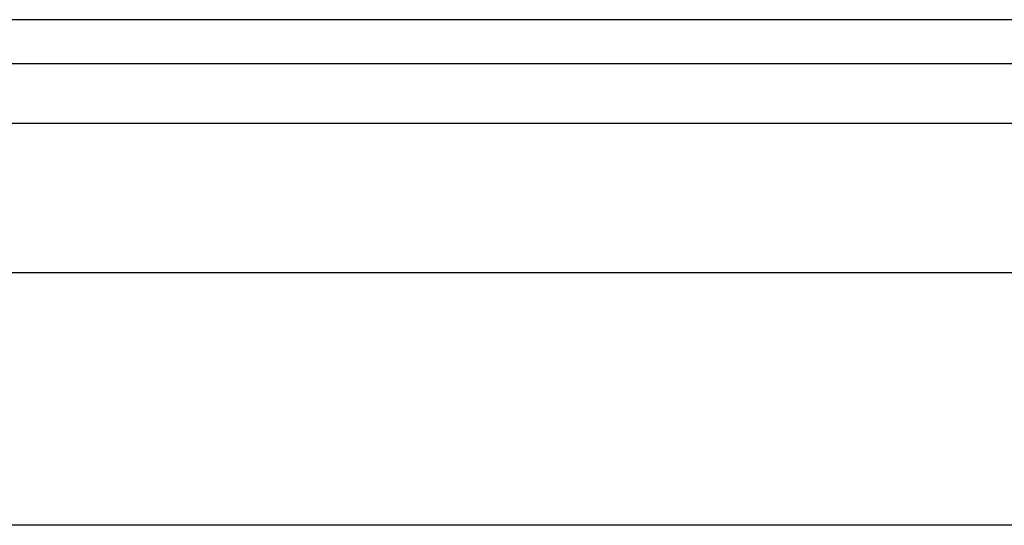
# Model space of a CAD drawing. Header units: inches. Extents: x 6 to 171, y 11 to 89.
# Tile 75 of 113: x 8.316 to 9.85, y 66.991 to 67.779. Entities that reach past the tile are written whole.
import ezdxf

# ---------------------------------------------------------------- set-up
doc = ezdxf.new("R2010")
doc.units = ezdxf.units.IN
doc.header["$MEASUREMENT"] = 0
doc.layers.add('Visible Edges(ANSI)', color=7, linetype='Continuous', lineweight=25)
doc.layers.add('Visible Tangent Edges(ANSI)', color=7, linetype='Continuous', lineweight=25)

msp = doc.modelspace()

# ---------------------------------------------------------------- linework, layer by layer
at = {"layer": 'Visible Edges(ANSI)'}
for p, q in [((41.2964, 67.7787), (5.7004, 67.7787)), ((5.7004, 67.7107), (41.2964, 67.7107)), ((6.4162, 67.385), (40.5603, 67.385)), ((40.5603, 66.9913), (6.4162, 66.9913))]:
    msp.add_line(p, q, dxfattribs=at)
at = {"layer": 'Visible Tangent Edges(ANSI)'}
msp.add_line((5.7004, 67.6177), (41.2964, 67.6177), dxfattribs=at)

doc.saveas('drawing.dxf')
